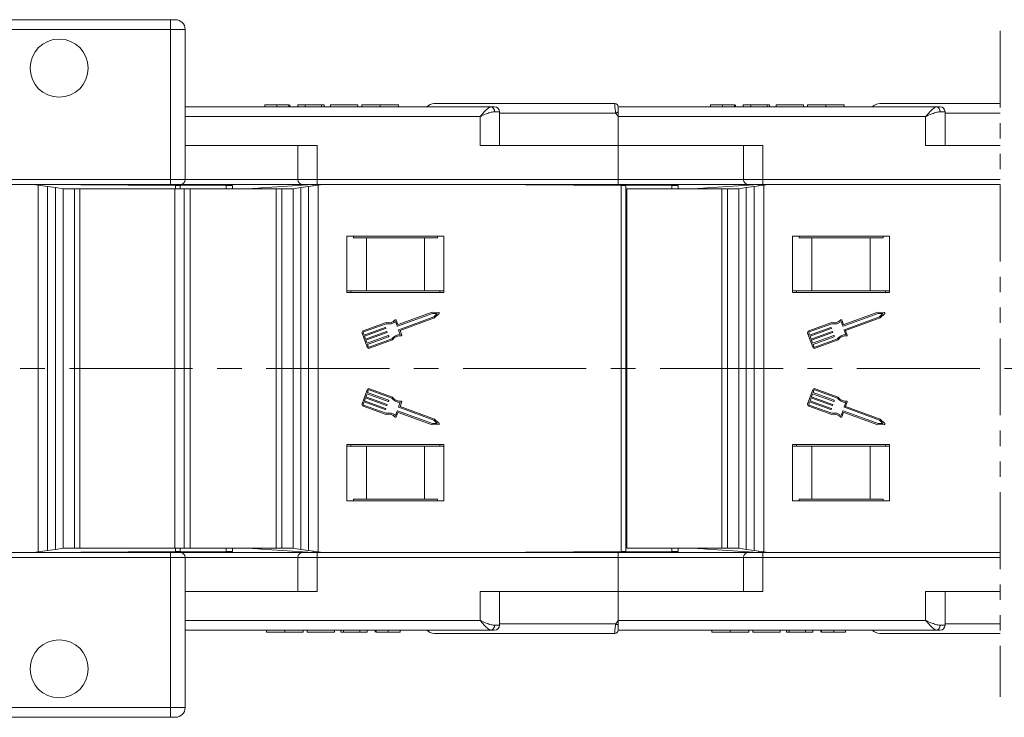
# Model space of a CAD drawing. Header units: millimetres. Extents: x 2517 to 3439, y -761 to -109.
# Tile 13 of 49: x 3014 to 3116, y -597 to -525. Entities that reach past the tile are written whole.
import ezdxf

# ---------------------------------------------------------------- set-up
doc = ezdxf.new("R2010")
doc.units = ezdxf.units.MM
doc.linetypes.add('CENTERX2', pattern=[20.32, 12.7, -2.54, 2.54, -2.54])
doc.linetypes.add('PHANTOM2', pattern=[31.75, 15.875, -3.175, 3.175, -3.175, 3.175, -3.175])

msp = doc.modelspace()

# ---------------------------------------------------------------- linework, layer by layer
at = {"color": 7, "linetype": 'Continuous', "lineweight": 15}
for p, q in [((2996.725, -524.771), (3029.774, -524.771)), ((3029.774, -524.771), (3029.774, -525.771)), ((3030.274, -524.771), (3029.774, -524.771)), ((3029.774, -525.771), (2996.725, -525.771)), ((3029.774, -541.271), (3029.774, -525.771)), ((3029.774, -525.771), (3031.274, -525.771)), ((3031.274, -525.771), (3031.274, -541.271)), ((3039.51, -533.571), (3039.51, -533.771)), ((3040.746, -533.571), (3040.746, -533.771)), ((3041.987, -533.571), (3041.987, -533.771)), ((3042.074, -533.571), (3042.074, -533.771)), ((3042.895, -533.571), (3042.895, -533.771)), ((3043.664, -533.571), (3042.895, -533.571)), ((3043.664, -533.571), (3043.664, -533.771)), ((3045.357, -533.571), (3043.664, -533.571)), ((3045.357, -533.571), (3045.357, -533.771)), ((3045.613, -533.571), (3045.357, -533.571)), ((3045.613, -533.571), (3045.613, -533.771)), ((3046.28, -533.571), (3046.28, -533.771)), ((3049.1, -533.571), (3046.28, -533.571)), ((3049.1, -533.571), (3049.1, -533.771)), ((3049.51, -533.571), (3049.51, -533.771)), ((3051.413, -533.571), (3051.413, -533.771)), ((3053.305, -533.571), (3053.305, -533.771)), ((3056.985, -533.421), (3075.635, -533.421)), ((3075.635, -533.421), (3075.635, -533.421)), ((3085.51, -533.571), (3085.51, -533.771)), ((3086.746, -533.571), (3086.746, -533.771)), ((3087.987, -533.571), (3087.987, -533.771)), ((3088.074, -533.571), (3088.074, -533.771)), ((3088.895, -533.571), (3088.895, -533.771)), ((3089.664, -533.571), (3088.895, -533.571)), ((3089.664, -533.571), (3089.664, -533.771)), ((3091.357, -533.571), (3089.664, -533.571)), ((3091.357, -533.571), (3091.357, -533.771)), ((3091.613, -533.571), (3091.357, -533.571)), ((3091.613, -533.571), (3091.613, -533.771)), ((3092.28, -533.571), (3092.28, -533.771)), ((3095.1, -533.571), (3092.28, -533.571)), ((3095.1, -533.571), (3095.1, -533.771)), ((3095.51, -533.571), (3095.51, -533.771)), ((3097.413, -533.571), (3097.413, -533.771)), ((3099.305, -533.571), (3099.305, -533.771)), ((3102.985, -533.421), (3115.424, -533.421)), ((3031.274, -533.771), (3062.835, -533.771)), ((3062.835, -533.771), (3063.217, -533.771)), ((3063.208, -534.271), (3063.717, -534.271)), ((3063.717, -537.771), (3063.717, -534.271)), ((3075.75, -534.421), (3063.717, -534.421)), ((3075.985, -533.771), (3075.985, -534.297)), ((3075.985, -533.771), (3108.835, -533.771)), ((3075.985, -534.297), (3075.985, -534.771)), ((3108.835, -533.771), (3109.217, -533.771)), ((3109.208, -534.271), (3109.717, -534.271)), ((3109.717, -537.771), (3109.717, -534.271)), ((3115.424, -534.421), (3109.717, -534.421)), ((3061.717, -534.771), (3031.274, -534.771)), ((3061.717, -537.771), (3061.717, -534.771)), ((3075.985, -534.771), (3075.985, -537.771)), ((3107.717, -534.771), (3075.985, -534.771)), ((3107.717, -537.771), (3107.717, -534.771)), ((3044.905, -537.771), (3031.274, -537.771)), ((3042.905, -537.771), (3042.905, -541.271)), ((3044.905, -537.771), (3044.905, -541.271)), ((3061.717, -537.771), (3075.985, -537.771)), ((3075.985, -537.771), (3075.985, -541.271)), ((3090.905, -537.771), (3075.985, -537.771)), ((3088.905, -537.771), (3088.905, -541.271)), ((3090.905, -537.771), (3090.905, -541.271)), ((3107.717, -537.771), (3115.424, -537.771)), ((2984.972, -541.271), (3029.774, -541.271)), ((3029.774, -541.771), (3029.774, -541.271)), ((3029.774, -541.271), (3031.274, -541.271)), ((3031.274, -541.271), (3042.905, -541.271)), ((3042.905, -541.271), (3044.905, -541.271)), ((3044.905, -541.271), (3075.985, -541.271)), ((3044.905, -541.271), (3044.905, -541.771)), ((3075.985, -541.271), (3075.985, -541.771)), ((3075.985, -541.271), (3088.905, -541.271)), ((3088.905, -541.271), (3090.905, -541.271)), ((3090.905, -541.271), (3115.423, -541.271)), ((3090.905, -541.271), (3090.905, -541.771)), ((3029.774, -541.771), (2984.972, -541.771)), ((3016.095, -541.841), (3015.623, -541.771)), ((3029.983, -541.841), (3015.628, -541.772)), ((3030.274, -541.868), (3015.629, -541.772)), ((3016.095, -560.771), (3016.095, -541.841)), ((3016.095, -541.841), (3017.08, -541.985)), ((3017.08, -541.985), (3017.08, -560.771)), ((3017.08, -541.985), (3017.902, -542.106)), ((3017.902, -560.771), (3017.902, -542.106)), ((3017.902, -542.106), (3018.689, -542.221)), ((3018.689, -560.771), (3018.689, -542.221)), ((3018.689, -542.221), (3019.857, -542.221)), ((3019.857, -560.771), (3019.857, -542.221)), ((3019.857, -542.221), (3020.418, -542.221)), ((3020.418, -560.771), (3020.418, -542.221)), ((3020.418, -542.221), (3030.219, -542.221)), ((3030.774, -541.771), (3029.774, -541.771)), ((3035.524, -541.868), (3029.983, -541.841)), ((3029.983, -541.866), (3029.983, -541.841)), ((3030.219, -542.221), (3031.187, -542.221)), ((3030.219, -560.771), (3030.219, -542.221)), ((3030.274, -541.868), (3030.774, -541.871)), ((3030.274, -542.221), (3030.274, -541.868)), ((3043.369, -541.771), (3030.774, -541.771)), ((3030.774, -541.871), (3030.774, -542.221)), ((3031.187, -560.771), (3031.187, -542.221)), ((3031.187, -542.221), (3031.785, -542.221)), ((3031.708, -542.221), (3040.69, -542.221)), ((3031.785, -560.771), (3031.785, -542.221)), ((3035.524, -541.868), (3036.182, -541.871)), ((3035.524, -542.221), (3035.524, -541.868)), ((3036.182, -541.871), (3036.182, -542.221)), ((3037.942, -542.221), (3038.218, -542.202)), ((3038.387, -542.191), (3038.218, -542.202)), ((3038.218, -542.202), (3038.218, -542.221)), ((3039.158, -542.138), (3038.387, -542.191)), ((3038.387, -542.221), (3038.387, -542.191)), ((3044.485, -541.771), (3039.158, -542.138)), ((3039.158, -542.138), (3039.158, -542.221)), ((3040.69, -542.221), (3040.69, -560.771)), ((3040.69, -542.221), (3041.25, -542.221)), ((3041.25, -542.221), (3041.25, -560.771)), ((3041.25, -542.221), (3042.418, -542.221)), ((3042.418, -542.221), (3043.206, -542.106)), ((3042.418, -542.221), (3042.418, -560.771)), ((3043.206, -542.106), (3044.028, -541.985)), ((3043.206, -542.106), (3043.206, -560.771)), ((3044.905, -541.771), (3043.405, -541.771)), ((3044.028, -541.985), (3045.013, -541.841)), ((3044.028, -560.771), (3044.028, -541.985)), ((3044.485, -541.918), (3044.485, -541.771)), ((3075.985, -541.771), (3044.905, -541.771)), ((3045.485, -541.771), (3045.013, -541.841)), ((3045.013, -541.841), (3045.013, -560.771)), ((3075.983, -541.841), (3061.485, -541.771)), ((3076.274, -541.868), (3061.485, -541.771)), ((3081.524, -541.868), (3075.983, -541.841)), ((3075.983, -541.866), (3075.983, -541.841)), ((3089.369, -541.771), (3075.985, -541.771)), ((3076.274, -560.771), (3076.274, -541.868)), ((3076.274, -541.868), (3076.774, -541.871)), ((3076.774, -541.871), (3076.774, -560.771)), ((3076.889, -542.221), (3076.889, -560.771)), ((3076.889, -542.221), (3086.69, -542.221)), ((3081.524, -541.868), (3082.182, -541.871)), ((3081.524, -542.221), (3081.524, -541.868)), ((3082.182, -541.871), (3082.182, -542.221)), ((3083.942, -542.221), (3084.218, -542.202)), ((3084.387, -542.191), (3084.218, -542.202)), ((3084.218, -542.202), (3084.218, -542.221)), ((3085.158, -542.138), (3084.387, -542.191)), ((3084.387, -542.221), (3084.387, -542.191)), ((3090.485, -541.771), (3085.158, -542.138)), ((3085.158, -542.138), (3085.158, -542.221)), ((3086.69, -542.221), (3086.69, -560.771)), ((3086.69, -542.221), (3087.25, -542.221)), ((3087.25, -542.221), (3087.25, -560.771)), ((3087.25, -542.221), (3088.418, -542.221)), ((3088.418, -542.221), (3089.206, -542.106)), ((3088.418, -542.221), (3088.418, -560.771)), ((3089.206, -542.106), (3090.028, -541.985)), ((3089.206, -542.106), (3089.206, -560.771)), ((3090.905, -541.771), (3089.405, -541.771)), ((3090.028, -541.985), (3091.013, -541.841)), ((3090.028, -560.771), (3090.028, -541.985)), ((3090.485, -541.918), (3090.485, -541.771)), ((3115.423, -541.771), (3090.905, -541.771)), ((3091.485, -541.771), (3091.013, -541.841)), ((3091.013, -541.841), (3091.013, -560.771)), ((3115.423, -541.81), (3107.485, -541.771)), ((3115.423, -541.823), (3107.485, -541.771)), ((3057.985, -547.121), (3047.985, -547.121)), ((3047.985, -547.121), (3047.985, -552.921)), ((3048.651, -547.271), (3048.651, -547.121)), ((3049.985, -547.271), (3048.651, -547.271)), ((3049.985, -552.771), (3049.985, -547.271)), ((3055.985, -547.271), (3049.985, -547.271)), ((3055.985, -552.771), (3055.985, -547.271)), ((3057.318, -547.271), (3055.985, -547.271)), ((3057.318, -547.121), (3057.318, -547.271)), ((3057.985, -552.921), (3057.985, -547.121)), ((3103.985, -547.121), (3093.985, -547.121)), ((3093.985, -547.121), (3093.985, -552.921)), ((3094.651, -547.271), (3094.651, -547.121)), ((3095.985, -547.271), (3094.651, -547.271)), ((3095.985, -552.771), (3095.985, -547.271)), ((3101.985, -547.271), (3095.985, -547.271)), ((3101.985, -552.771), (3101.985, -547.271)), ((3103.318, -547.271), (3101.985, -547.271)), ((3103.318, -547.121), (3103.318, -547.271)), ((3103.985, -552.921), (3103.985, -547.121)), ((3049.985, -552.771), (3047.985, -552.771)), ((3048.385, -552.771), (3048.385, -552.921)), ((3055.985, -552.771), (3049.985, -552.771)), ((3057.985, -552.771), (3055.985, -552.771)), ((3057.585, -552.771), (3057.585, -552.921)), ((3095.985, -552.771), (3093.985, -552.771)), ((3094.385, -552.771), (3094.385, -552.921)), ((3101.985, -552.771), (3095.985, -552.771)), ((3103.985, -552.771), (3101.985, -552.771)), ((3103.585, -552.771), (3103.585, -552.921)), ((3047.985, -552.921), (3057.985, -552.921)), ((3093.985, -552.921), (3103.985, -552.921)), ((3053.154, -556.385), (3052.985, -555.921)), ((3053.23, -556.221), (3053.072, -555.787)), ((3056.808, -555.084), (3053.195, -556.404)), ((3056.788, -554.955), (3053.271, -556.24)), ((3053.326, -556.764), (3056.939, -555.444)), ((3053.46, -556.851), (3057.007, -555.555)), ((3057.453, -554.99), (3056.788, -554.955)), ((3057.297, -555.109), (3056.808, -555.084)), ((3056.939, -555.444), (3057.297, -555.109)), ((3057.007, -555.555), (3057.494, -555.1)), ((3099.154, -556.385), (3098.985, -555.921)), ((3099.23, -556.221), (3099.072, -555.787)), ((3102.808, -555.084), (3099.195, -556.404)), ((3102.788, -554.955), (3099.271, -556.24)), ((3099.326, -556.764), (3102.939, -555.444)), ((3099.46, -556.851), (3103.007, -555.555)), ((3103.453, -554.99), (3102.788, -554.955)), ((3103.297, -555.109), (3102.808, -555.084)), ((3102.939, -555.444), (3103.297, -555.109)), ((3103.007, -555.555), (3103.494, -555.1)), ((3052.031, -556.014), (3049.653, -556.883)), ((3052.037, -556.147), (3049.697, -557.002)), ((3049.746, -557.324), (3051.92, -556.53)), ((3051.964, -556.65), (3049.79, -557.444)), ((3049.9, -557.744), (3052.073, -556.95)), ((3051.961, -556.549), (3051.983, -556.609)), ((3052.114, -556.969), (3052.136, -557.029)), ((3053.477, -557.268), (3053.307, -556.805)), ((3053.63, -557.315), (3053.46, -556.851)), ((3098.031, -556.014), (3095.653, -556.883)), ((3098.037, -556.147), (3095.697, -557.002)), ((3095.746, -557.324), (3097.92, -556.53)), ((3097.964, -556.65), (3095.79, -557.444)), ((3095.9, -557.744), (3098.073, -556.95)), ((3097.961, -556.549), (3097.983, -556.609)), ((3098.114, -556.969), (3098.136, -557.029)), ((3099.477, -557.268), (3099.307, -556.805)), ((3099.63, -557.315), (3099.46, -556.851)), ((3049.539, -557.128), (3050.064, -558.567)), ((3049.659, -557.084), (3049.746, -557.324)), ((3049.79, -557.444), (3049.9, -557.744)), ((3052.117, -557.07), (3049.943, -557.864)), ((3049.943, -557.864), (3050.053, -558.164)), ((3050.053, -558.164), (3052.226, -557.37)), ((3052.27, -557.489), (3050.097, -558.284)), ((3050.266, -558.562), (3052.607, -557.706)), ((3050.31, -558.681), (3052.688, -557.813)), ((3052.267, -557.389), (3052.289, -557.449)), ((3095.539, -557.128), (3096.064, -558.567)), ((3095.659, -557.084), (3095.746, -557.324)), ((3095.79, -557.444), (3095.9, -557.744)), ((3098.117, -557.07), (3095.943, -557.864)), ((3095.943, -557.864), (3096.053, -558.164)), ((3096.053, -558.164), (3098.226, -557.37)), ((3098.27, -557.489), (3096.097, -558.284)), ((3096.266, -558.562), (3098.607, -557.706)), ((3096.31, -558.681), (3098.688, -557.813)), ((3098.267, -557.389), (3098.289, -557.449)), ((3050.097, -558.284), (3050.184, -558.523)), ((3096.097, -558.284), (3096.184, -558.523)), ((3016.095, -579.702), (3016.095, -560.771)), ((3017.08, -560.771), (3017.08, -579.558)), ((3017.902, -579.437), (3017.902, -560.771)), ((3018.689, -579.321), (3018.689, -560.771)), ((3019.857, -579.321), (3019.857, -560.771)), ((3020.418, -579.321), (3020.418, -560.771)), ((3030.219, -579.321), (3030.219, -560.771)), ((3031.187, -579.321), (3031.187, -560.771)), ((3031.785, -579.321), (3031.785, -560.771)), ((3040.69, -560.771), (3040.69, -579.321)), ((3041.25, -560.771), (3041.25, -579.321)), ((3042.418, -560.771), (3042.418, -579.321)), ((3043.206, -560.771), (3043.206, -579.437)), ((3044.028, -579.558), (3044.028, -560.771)), ((3045.013, -560.771), (3045.013, -579.702)), ((3076.274, -579.675), (3076.274, -560.771)), ((3076.774, -560.771), (3076.774, -579.671)), ((3076.889, -560.771), (3076.889, -579.321)), ((3086.69, -560.771), (3086.69, -579.321)), ((3087.25, -560.771), (3087.25, -579.321)), ((3088.418, -560.771), (3088.418, -579.321)), ((3089.206, -560.771), (3089.206, -579.437)), ((3090.028, -579.558), (3090.028, -560.771)), ((3091.013, -560.771), (3091.013, -579.702)), ((3050.064, -562.976), (3049.539, -564.415)), ((3050.184, -563.019), (3050.097, -563.259)), ((3052.607, -563.837), (3050.266, -562.981)), ((3052.688, -563.73), (3050.31, -562.861)), ((3096.064, -562.976), (3095.539, -564.415)), ((3096.184, -563.019), (3096.097, -563.259)), ((3098.607, -563.837), (3096.266, -562.981)), ((3098.688, -563.73), (3096.31, -562.861)), ((3049.9, -563.799), (3049.79, -564.099)), ((3049.79, -564.099), (3051.964, -564.893)), ((3052.073, -564.593), (3049.9, -563.799)), ((3050.053, -563.379), (3049.943, -563.679)), ((3049.943, -563.679), (3052.117, -564.473)), ((3052.226, -564.173), (3050.053, -563.379)), ((3050.097, -563.259), (3052.27, -564.053)), ((3052.289, -564.094), (3052.267, -564.154)), ((3095.9, -563.799), (3095.79, -564.099)), ((3095.79, -564.099), (3097.964, -564.893)), ((3098.073, -564.593), (3095.9, -563.799)), ((3096.053, -563.379), (3095.943, -563.679)), ((3095.943, -563.679), (3098.117, -564.473)), ((3098.226, -564.173), (3096.053, -563.379)), ((3096.097, -563.259), (3098.27, -564.053)), ((3098.289, -564.094), (3098.267, -564.154)), ((3049.653, -564.66), (3052.031, -565.529)), ((3049.746, -564.219), (3049.659, -564.458)), ((3049.697, -564.54), (3052.037, -565.396)), ((3051.92, -565.013), (3049.746, -564.219)), ((3051.983, -564.934), (3051.961, -564.994)), ((3052.136, -564.514), (3052.114, -564.574)), ((3053.307, -564.738), (3053.477, -564.275)), ((3056.939, -566.099), (3053.326, -564.779)), ((3053.46, -564.692), (3053.63, -564.228)), ((3057.007, -565.988), (3053.46, -564.692)), ((3095.653, -564.66), (3098.031, -565.529)), ((3095.746, -564.219), (3095.659, -564.458)), ((3095.697, -564.54), (3098.037, -565.396)), ((3097.92, -565.013), (3095.746, -564.219)), ((3097.983, -564.934), (3097.961, -564.994)), ((3098.136, -564.514), (3098.114, -564.574)), ((3099.307, -564.738), (3099.477, -564.275)), ((3102.939, -566.099), (3099.326, -564.779)), ((3099.46, -564.692), (3099.63, -564.228)), ((3103.007, -565.988), (3099.46, -564.692)), ((3052.985, -565.621), (3053.154, -565.158)), ((3053.072, -565.756), (3053.23, -565.322)), ((3053.195, -565.139), (3056.808, -566.459)), ((3053.271, -565.303), (3056.788, -566.588)), ((3057.297, -566.434), (3056.939, -566.099)), ((3057.494, -566.443), (3057.007, -565.988)), ((3098.985, -565.621), (3099.154, -565.158)), ((3099.072, -565.756), (3099.23, -565.322)), ((3099.195, -565.139), (3102.808, -566.459)), ((3099.271, -565.303), (3102.788, -566.588)), ((3103.297, -566.434), (3102.939, -566.099)), ((3103.494, -566.443), (3103.007, -565.988)), ((3056.788, -566.588), (3057.453, -566.553)), ((3056.808, -566.459), (3057.297, -566.434)), ((3102.788, -566.588), (3103.453, -566.553)), ((3102.808, -566.459), (3103.297, -566.434)), ((3057.985, -568.621), (3047.985, -568.621)), ((3047.985, -568.621), (3047.985, -574.421)), ((3049.985, -568.771), (3047.985, -568.771)), ((3048.385, -568.621), (3048.385, -568.771)), ((3049.985, -568.771), (3049.985, -574.271)), ((3055.985, -568.771), (3049.985, -568.771)), ((3055.985, -568.771), (3055.985, -574.271)), ((3057.985, -568.771), (3055.985, -568.771)), ((3057.585, -568.621), (3057.585, -568.771)), ((3057.985, -574.421), (3057.985, -568.621)), ((3103.985, -568.621), (3093.985, -568.621)), ((3093.985, -568.621), (3093.985, -574.421)), ((3095.985, -568.771), (3093.985, -568.771)), ((3094.385, -568.621), (3094.385, -568.771)), ((3095.985, -568.771), (3095.985, -574.271)), ((3101.985, -568.771), (3095.985, -568.771)), ((3101.985, -568.771), (3101.985, -574.271)), ((3103.985, -568.771), (3101.985, -568.771)), ((3103.585, -568.621), (3103.585, -568.771)), ((3103.985, -574.421), (3103.985, -568.621)), ((3047.985, -574.421), (3057.985, -574.421)), ((3048.651, -574.271), (3048.651, -574.421)), ((3049.985, -574.271), (3048.651, -574.271)), ((3055.985, -574.271), (3049.985, -574.271)), ((3057.318, -574.271), (3055.985, -574.271)), ((3057.318, -574.421), (3057.318, -574.271)), ((3093.985, -574.421), (3103.985, -574.421)), ((3094.651, -574.271), (3094.651, -574.421)), ((3095.985, -574.271), (3094.651, -574.271)), ((3101.985, -574.271), (3095.985, -574.271)), ((3103.318, -574.271), (3101.985, -574.271)), ((3103.318, -574.421), (3103.318, -574.271)), ((3018.689, -579.321), (3017.902, -579.437)), ((3019.857, -579.321), (3018.689, -579.321)), ((3020.418, -579.321), (3019.857, -579.321)), ((3030.219, -579.321), (3020.418, -579.321)), ((3031.187, -579.321), (3030.219, -579.321)), ((3030.274, -579.675), (3030.274, -579.321)), ((3030.774, -579.321), (3030.774, -579.671)), ((3031.785, -579.321), (3031.187, -579.321)), ((3040.69, -579.321), (3031.785, -579.321)), ((3035.524, -579.675), (3035.524, -579.321)), ((3036.182, -579.321), (3036.182, -579.671)), ((3038.218, -579.34), (3037.942, -579.321)), ((3038.218, -579.321), (3038.218, -579.34)), ((3038.218, -579.34), (3038.387, -579.352)), ((3038.387, -579.352), (3038.387, -579.321)), ((3039.158, -579.321), (3039.158, -579.405)), ((3041.25, -579.321), (3040.69, -579.321)), ((3042.418, -579.321), (3041.25, -579.321)), ((3043.206, -579.437), (3042.418, -579.321)), ((3086.69, -579.321), (3076.889, -579.321)), ((3081.524, -579.675), (3081.524, -579.321)), ((3082.182, -579.321), (3082.182, -579.671)), ((3084.218, -579.34), (3083.942, -579.321)), ((3084.218, -579.321), (3084.218, -579.34)), ((3084.218, -579.34), (3084.387, -579.352)), ((3084.387, -579.352), (3084.387, -579.321)), ((3085.158, -579.321), (3085.158, -579.405)), ((3087.25, -579.321), (3086.69, -579.321)), ((3088.418, -579.321), (3087.25, -579.321)), ((3089.206, -579.437), (3088.418, -579.321)), ((2984.972, -579.771), (3029.774, -579.771)), ((3029.774, -580.271), (2984.972, -580.271)), ((3015.623, -579.771), (3016.095, -579.702)), ((3015.628, -579.771), (3029.983, -579.701)), ((3015.629, -579.77), (3030.274, -579.675)), ((3017.08, -579.558), (3016.095, -579.702)), ((3017.902, -579.437), (3017.08, -579.558)), ((3029.774, -580.271), (3029.774, -579.771)), ((3029.774, -579.771), (3030.774, -579.771)), ((3029.774, -595.771), (3029.774, -580.271)), ((3031.274, -580.271), (3029.774, -580.271)), ((3029.983, -579.701), (3035.524, -579.675)), ((3029.983, -579.701), (3029.983, -579.677)), ((3030.774, -579.671), (3030.274, -579.675)), ((3043.369, -579.771), (3030.774, -579.771)), ((3031.274, -580.271), (3031.274, -595.771)), ((3031.274, -580.271), (3042.905, -580.271)), ((3036.182, -579.671), (3035.524, -579.675)), ((3038.387, -579.352), (3039.158, -579.405)), ((3039.158, -579.405), (3044.485, -579.771)), ((3042.905, -580.271), (3042.905, -583.771)), ((3042.905, -580.271), (3044.905, -580.271)), ((3044.028, -579.558), (3043.206, -579.437)), ((3044.905, -579.771), (3043.405, -579.771)), ((3045.013, -579.702), (3044.028, -579.558)), ((3044.485, -579.771), (3044.485, -579.625)), ((3075.985, -579.771), (3044.905, -579.771)), ((3044.905, -580.271), (3044.905, -579.771)), ((3044.905, -580.271), (3075.985, -580.271)), ((3044.905, -583.771), (3044.905, -580.271)), ((3045.013, -579.702), (3045.485, -579.771)), ((3061.485, -579.771), (3076.274, -579.675)), ((3061.485, -579.771), (3075.983, -579.701)), ((3075.983, -579.701), (3081.524, -579.675)), ((3075.983, -579.701), (3075.983, -579.677)), ((3075.985, -580.271), (3075.985, -579.771)), ((3089.369, -579.771), (3075.985, -579.771)), ((3075.985, -583.771), (3075.985, -580.271)), ((3075.985, -580.271), (3088.905, -580.271)), ((3076.774, -579.671), (3076.274, -579.675)), ((3082.182, -579.671), (3081.524, -579.675)), ((3084.387, -579.352), (3085.158, -579.405)), ((3085.158, -579.405), (3090.485, -579.771)), ((3088.905, -580.271), (3088.905, -583.771)), ((3088.905, -580.271), (3090.905, -580.271)), ((3090.028, -579.558), (3089.206, -579.437)), ((3090.905, -579.771), (3089.405, -579.771)), ((3091.013, -579.702), (3090.028, -579.558)), ((3090.485, -579.771), (3090.485, -579.625)), ((3115.42, -579.771), (3090.905, -579.771)), ((3090.905, -580.271), (3090.905, -579.771)), ((3090.905, -580.271), (3115.42, -580.271)), ((3090.905, -583.771), (3090.905, -580.271)), ((3091.013, -579.702), (3091.485, -579.771)), ((3107.485, -579.771), (3115.42, -579.72)), ((3107.485, -579.771), (3115.42, -579.733)), ((3044.905, -583.771), (3031.274, -583.771)), ((3061.717, -583.771), (3061.717, -586.771)), ((3061.717, -583.771), (3075.985, -583.771)), ((3063.717, -587.271), (3063.717, -583.771)), ((3075.985, -586.771), (3075.985, -583.771)), ((3090.905, -583.771), (3075.985, -583.771)), ((3107.717, -583.771), (3107.717, -586.771)), ((3107.717, -583.771), (3115.42, -583.771)), ((3109.717, -587.271), (3109.717, -583.771)), ((3061.717, -586.771), (3031.274, -586.771)), ((3063.208, -587.271), (3063.717, -587.271)), ((3075.75, -587.121), (3063.717, -587.121)), ((3107.717, -586.771), (3075.985, -586.771)), ((3075.985, -587.246), (3075.985, -586.771)), ((3075.985, -587.771), (3075.985, -587.246)), ((3109.208, -587.271), (3109.717, -587.271)), ((3115.42, -587.121), (3109.717, -587.121)), ((3031.274, -587.771), (3062.835, -587.771)), ((3039.664, -587.971), (3039.664, -587.771)), ((3041.556, -587.971), (3041.556, -587.771)), ((3043.459, -587.971), (3043.459, -587.771)), ((3043.869, -587.971), (3043.869, -587.771)), ((3043.869, -587.971), (3046.69, -587.971)), ((3046.69, -587.971), (3046.69, -587.771)), ((3047.357, -587.971), (3047.357, -587.771)), ((3047.357, -587.971), (3047.613, -587.971)), ((3047.613, -587.971), (3047.613, -587.771)), ((3047.613, -587.971), (3049.305, -587.971)), ((3049.305, -587.971), (3049.305, -587.771)), ((3049.305, -587.971), (3050.074, -587.971)), ((3050.074, -587.971), (3050.074, -587.771)), ((3050.895, -587.971), (3050.895, -587.771)), ((3050.982, -587.971), (3050.982, -587.771)), ((3052.224, -587.971), (3052.224, -587.771)), ((3053.459, -587.971), (3053.459, -587.771)), ((3056.985, -588.121), (3075.635, -588.121)), ((3062.835, -587.771), (3063.217, -587.771)), ((3075.635, -588.121), (3075.635, -588.121)), ((3075.985, -587.771), (3108.835, -587.771)), ((3085.664, -587.971), (3085.664, -587.771)), ((3087.556, -587.971), (3087.556, -587.771)), ((3089.459, -587.971), (3089.459, -587.771)), ((3089.869, -587.971), (3089.869, -587.771)), ((3089.869, -587.971), (3092.69, -587.971)), ((3092.69, -587.971), (3092.69, -587.771)), ((3093.357, -587.971), (3093.357, -587.771)), ((3093.357, -587.971), (3093.613, -587.971)), ((3093.613, -587.971), (3093.613, -587.771)), ((3093.613, -587.971), (3095.305, -587.971)), ((3095.305, -587.971), (3095.305, -587.771)), ((3095.305, -587.971), (3096.074, -587.971)), ((3096.074, -587.971), (3096.074, -587.771)), ((3096.895, -587.971), (3096.895, -587.771)), ((3096.982, -587.971), (3096.982, -587.771)), ((3098.224, -587.971), (3098.224, -587.771)), ((3099.459, -587.971), (3099.459, -587.771)), ((3102.985, -588.121), (3115.42, -588.121)), ((3108.835, -587.771), (3109.217, -587.771)), ((2996.725, -595.771), (3029.774, -595.771)), ((3029.774, -595.771), (3031.274, -595.771)), ((3029.774, -595.771), (3029.774, -596.771)), ((3029.774, -596.771), (2996.725, -596.771)), ((3029.774, -596.771), (3030.274, -596.771))]:
    msp.add_line(p, q, dxfattribs=at)
at = {"color": 3, "linetype": 'PHANTOM2', "lineweight": 9, "ltscale": 0.5}
msp.add_line((3115.424, -525.909), (3115.42, -594.675), dxfattribs=at)
at = {"color": 1, "linetype": 'CENTERX2', "lineweight": 13}
msp.add_line((3357.158, -560.771), (2806.496, -560.771), dxfattribs=at)
at = {"color": 7, "linetype": 'Continuous', "lineweight": 15}
for centre in [(3018.274, -529.771), (3018.274, -591.771)]:
    msp.add_circle(centre, 3, dxfattribs=at)
for centre, radius, start, end in [((3030.274, -525.771), 1, 0, 90), ((3056.985, -534.421), 1, 90, 139.4584), ((3075.635, -533.771), 0.35, 0.00166, 90.00559), ((3075.635, -533.771), 0.35, 0, 90), ((3102.985, -534.421), 1, 90, 139.4584), ((3062.76, -534.216), 0.451, 352.91865, 80.4798), ((3063.217, -534.271), 0.5, 0, 90), ((3097.09, -574.318), 45.245, 117.80537, 118.14247), ((3108.76, -534.216), 0.451, 352.91865, 80.4798), ((3109.217, -534.271), 0.5, 0, 90), ((3030.774, -541.271), 0.5, 270, 360), ((3043.405, -541.271), 0.5, 180, 270), ((3089.405, -541.271), 0.5, 180, 270), ((3052.288, -555.101), 0.949, 254.2528, 315.58546), ((3052.288, -555.101), 1.076, 256.51116, 310.30711), ((3053.012, -555.809), 0.0638, 20.07046, 135.58546), ((3057.45, -555.053), 0.0638, 313.09192, 87.049), ((3098.288, -555.101), 0.949, 254.2528, 315.58546), ((3098.288, -555.101), 1.076, 256.51116, 310.30711), ((3099.012, -555.809), 0.0638, 20.07046, 135.58546), ((3103.45, -555.053), 0.0638, 313.09192, 87.049), ((3049.719, -557.062), 0.192, 110.07046, 200.07046), ((3051.931, -556.56), 0.0319, 20.07046, 110.07046), ((3051.953, -556.62), 0.0319, 290.07046, 20.07046), ((3052.084, -556.98), 0.0319, 20.07046, 110.07046), ((3053.184, -556.374), 0.0319, 200.07046, 290.07046), ((3053.26, -556.21), 0.0319, 200.07046, 290.07046), ((3053.337, -556.794), 0.0319, 110.07046, 200.07046), ((3095.719, -557.062), 0.192, 110.07046, 200.07046), ((3097.931, -556.56), 0.0319, 20.07046, 110.07046), ((3097.953, -556.62), 0.0319, 290.07046, 20.07046), ((3098.084, -556.98), 0.0319, 20.07046, 110.07046), ((3099.184, -556.374), 0.0319, 200.07046, 290.07046), ((3099.26, -556.21), 0.0319, 200.07046, 290.07046), ((3099.337, -556.794), 0.0319, 110.07046, 200.07046), ((3049.719, -557.062), 0.0638, 110.07046, 200.07046), ((3052.106, -557.04), 0.0319, 290.07046, 20.07046), ((3052.237, -557.4), 0.0319, 20.07046, 110.07046), ((3052.259, -557.459), 0.0319, 290.07046, 20.07046), ((3053.474, -558.345), 1.076, 89.8338, 143.62975), ((3053.474, -558.345), 0.949, 84.55545, 145.88812), ((3053.57, -557.337), 0.0638, 264.55545, 20.07046), ((3095.719, -557.062), 0.0638, 110.07046, 200.07046), ((3098.106, -557.04), 0.0319, 290.07046, 20.07046), ((3098.237, -557.4), 0.0319, 20.07046, 110.07046), ((3098.259, -557.459), 0.0319, 290.07046, 20.07046), ((3099.474, -558.345), 1.076, 89.8338, 143.62975), ((3099.474, -558.345), 0.949, 84.55545, 145.88812), ((3099.57, -557.337), 0.0638, 264.55545, 20.07046), ((3050.244, -558.502), 0.192, 200.07046, 290.07046), ((3050.244, -558.502), 0.0638, 200.07046, 290.07046), ((3096.244, -558.502), 0.192, 200.07046, 290.07046), ((3096.244, -558.502), 0.0638, 200.07046, 290.07046), ((3050.244, -563.041), 0.192, 69.92954, 159.92954), ((3050.244, -563.041), 0.0638, 69.92954, 159.92954), ((3096.244, -563.041), 0.192, 69.92954, 159.92954), ((3096.244, -563.041), 0.0638, 69.92954, 159.92954), ((3052.259, -564.083), 0.0319, 339.92954, 69.92954), ((3053.474, -563.198), 1.076, 216.37025, 270.1662), ((3053.474, -563.198), 0.949, 214.11188, 275.44455), ((3098.259, -564.083), 0.0319, 339.92954, 69.92954), ((3099.474, -563.198), 1.076, 216.37025, 270.1662), ((3099.474, -563.198), 0.949, 214.11188, 275.44455), ((3049.719, -564.48), 0.192, 159.92954, 249.92954), ((3049.719, -564.48), 0.0638, 159.92954, 249.92954), ((3051.931, -564.983), 0.0319, 249.92954, 339.92954), ((3051.953, -564.923), 0.0319, 339.92954, 69.92954), ((3052.084, -564.563), 0.0319, 249.92954, 339.92954), ((3052.106, -564.503), 0.0319, 339.92954, 69.92954), ((3052.237, -564.143), 0.0319, 249.92954, 339.92954), ((3053.337, -564.749), 0.0319, 159.92954, 249.92954), ((3053.57, -564.206), 0.0638, 339.92954, 95.44455), ((3095.719, -564.48), 0.192, 159.92954, 249.92954), ((3095.719, -564.48), 0.0638, 159.92954, 249.92954), ((3097.931, -564.983), 0.0319, 249.92954, 339.92954), ((3097.953, -564.923), 0.0319, 339.92954, 69.92954), ((3098.084, -564.563), 0.0319, 249.92954, 339.92954), ((3098.106, -564.503), 0.0319, 339.92954, 69.92954), ((3098.237, -564.143), 0.0319, 249.92954, 339.92954), ((3099.337, -564.749), 0.0319, 159.92954, 249.92954), ((3099.57, -564.206), 0.0638, 339.92954, 95.44455), ((3052.288, -566.442), 0.949, 44.41454, 105.7472), ((3052.288, -566.442), 1.076, 49.69289, 103.48884), ((3053.012, -565.734), 0.0638, 224.41454, 339.92954), ((3053.184, -565.169), 0.0319, 69.92954, 159.92954), ((3053.26, -565.333), 0.0319, 69.92954, 159.92954), ((3098.288, -566.442), 0.949, 44.41454, 105.7472), ((3098.288, -566.442), 1.076, 49.69289, 103.48884), ((3099.012, -565.734), 0.0638, 224.41454, 339.92954), ((3099.184, -565.169), 0.0319, 69.92954, 159.92954), ((3099.26, -565.333), 0.0319, 69.92954, 159.92954), ((3057.45, -566.49), 0.0638, 272.951, 46.90808), ((3103.45, -566.49), 0.0638, 272.951, 46.90808), ((3030.774, -580.271), 0.5, 360, 90), ((3043.405, -580.271), 0.5, 90, 180), ((3089.405, -580.271), 0.5, 90, 180), ((3062.76, -587.327), 0.451, 279.5202, 7.08135), ((3063.217, -587.271), 0.5, 270, 0), ((3097.09, -547.225), 45.245, 241.85753, 242.19463), ((3108.76, -587.327), 0.451, 279.5202, 7.08135), ((3109.217, -587.271), 0.5, 270, 0), ((3056.985, -587.121), 1, 220.5416, 270), ((3075.635, -587.771), 0.35, 269.99441, 359.99834), ((3075.635, -587.771), 0.35, 270, 0), ((3102.985, -587.121), 1, 220.5416, 270), ((3030.274, -595.771), 1, 270, 0)]:
    msp.add_arc(centre, radius, start, end, dxfattribs=at)
for points, knots in [([(3040.746, -533.571), (3040.551, -533.571), (3040.162, -533.571), (3039.717, -533.571), (3039.534, -533.571), (3039.518, -533.571), (3039.51, -533.571)], [0, 0, 0, 0, 0.2802457, 0.5584161, 0.7788266, 1, 1, 1, 1]), ([(3041.987, -533.571), (3041.924, -533.571), (3041.799, -533.571), (3041.358, -533.571), (3040.978, -533.571), (3040.746, -533.571)], [0, 0, 0, 0, 0.2801216, 0.5603549, 1, 1, 1, 1]), ([(3051.413, -533.571), (3051.118, -533.571), (3050.527, -533.571), (3049.864, -533.571), (3049.549, -533.571), (3049.523, -533.571), (3049.51, -533.571)], [0, 0, 0, 0, 0.2799425, 0.558704, 0.7790449, 1, 1, 1, 1]), ([(3053.305, -533.571), (3053.286, -533.571), (3053.246, -533.571), (3052.78, -533.571), (3052.109, -533.571), (3051.646, -533.571), (3051.413, -533.571)], [0, 0, 0, 0, 0.280551, 0.5594882, 0.779434, 1, 1, 1, 1]), ([(3075.75, -534.421), (3075.738, -534.385), (3075.702, -534.272), (3075.665, -534.062), (3075.64, -533.808), (3075.632, -533.586), (3075.633, -533.446), (3075.634, -533.429), (3075.635, -533.421)], [0, 0, 0, 0, 0.0736104, 0.2252813, 0.4127189, 0.6160541, 0.826783, 1, 1, 1, 1]), ([(3086.746, -533.571), (3086.551, -533.571), (3086.162, -533.571), (3085.717, -533.571), (3085.534, -533.571), (3085.518, -533.571), (3085.51, -533.571)], [0, 0, 0, 0, 0.2802457, 0.5584161, 0.7788266, 1, 1, 1, 1]), ([(3087.987, -533.571), (3087.924, -533.571), (3087.799, -533.571), (3087.358, -533.571), (3086.978, -533.571), (3086.746, -533.571)], [0, 0, 0, 0, 0.2801216, 0.5603549, 1, 1, 1, 1]), ([(3097.413, -533.571), (3097.118, -533.571), (3096.527, -533.571), (3095.864, -533.571), (3095.549, -533.571), (3095.523, -533.571), (3095.51, -533.571)], [0, 0, 0, 0, 0.2799425, 0.558704, 0.7790449, 1, 1, 1, 1]), ([(3099.305, -533.571), (3099.286, -533.571), (3099.246, -533.571), (3098.78, -533.571), (3098.109, -533.571), (3097.646, -533.571), (3097.413, -533.571)], [0, 0, 0, 0, 0.280551, 0.5594882, 0.779434, 1, 1, 1, 1]), ([(3062.835, -533.771), (3062.807, -533.775), (3062.751, -533.781), (3062.645, -533.833), (3062.517, -533.924), (3062.4, -534.028), (3062.243, -534.181), (3062.089, -534.347), (3061.923, -534.535), (3061.844, -534.625), (3061.798, -534.677), (3061.772, -534.708), (3061.749, -534.734), (3061.735, -534.751), (3061.727, -534.76), (3061.721, -534.767), (3061.719, -534.769), (3061.717, -534.771)], [0, 0, 0, 0, 0.10102949, 0.20494614, 0.33716829, 0.47429709, 0.5161999, 0.74365074, 0.85308987, 0.91424801, 0.93216977, 0.96013693, 0.97654495, 0.98619361, 0.99469798, 0.99593178, 1, 1, 1, 1]), ([(3061.717, -534.771), (3061.72, -534.77), (3061.731, -534.765), (3061.769, -534.749), (3061.814, -534.729), (3062.072, -534.618), (3062.468, -534.452), (3062.922, -534.297), (3063.129, -534.278), (3063.208, -534.271)], [0, 0, 0, 0, 0.0050875, 0.0203691, 0.0708073, 0.0890863, 0.5003107, 0.809226, 1, 1, 1, 1]), ([(3075.985, -534.771), (3075.984, -534.77), (3075.915, -534.677), (3075.83, -534.564), (3075.762, -534.443), (3075.75, -534.421)], [0, 0, 0, 0, 0.0120871, 0.8246302, 1, 1, 1, 1]), ([(3108.835, -533.771), (3108.807, -533.775), (3108.751, -533.781), (3108.645, -533.833), (3108.517, -533.924), (3108.4, -534.028), (3108.243, -534.181), (3108.089, -534.347), (3107.923, -534.535), (3107.844, -534.625), (3107.798, -534.677), (3107.772, -534.708), (3107.749, -534.734), (3107.735, -534.751), (3107.727, -534.76), (3107.721, -534.767), (3107.719, -534.769), (3107.717, -534.771)], [0, 0, 0, 0, 0.10102949, 0.20494614, 0.33716829, 0.47429709, 0.5161999, 0.74365074, 0.85308987, 0.91424801, 0.93216977, 0.96013693, 0.97654495, 0.98619361, 0.99469798, 0.99593178, 1, 1, 1, 1]), ([(3107.717, -534.771), (3107.72, -534.77), (3107.731, -534.765), (3107.769, -534.749), (3107.814, -534.729), (3108.072, -534.618), (3108.468, -534.452), (3108.922, -534.297), (3109.129, -534.278), (3109.208, -534.271)], [0, 0, 0, 0, 0.0050875, 0.0203691, 0.0708073, 0.0890863, 0.5003107, 0.809226, 1, 1, 1, 1]), ([(3061.717, -586.771), (3061.72, -586.773), (3061.731, -586.777), (3061.769, -586.794), (3061.814, -586.813), (3062.072, -586.925), (3062.468, -587.091), (3062.922, -587.246), (3063.129, -587.264), (3063.208, -587.271)], [0, 0, 0, 0, 0.0050875, 0.0203691, 0.0708073, 0.0890863, 0.5003107, 0.809226, 1, 1, 1, 1]), ([(3062.835, -587.771), (3062.807, -587.768), (3062.751, -587.762), (3062.645, -587.71), (3062.517, -587.619), (3062.4, -587.515), (3062.243, -587.362), (3062.089, -587.196), (3061.923, -587.008), (3061.844, -586.917), (3061.798, -586.866), (3061.772, -586.835), (3061.749, -586.809), (3061.735, -586.792), (3061.727, -586.783), (3061.721, -586.776), (3061.719, -586.773), (3061.717, -586.771)], [0, 0, 0, 0, 0.1010295, 0.2049461, 0.3371683, 0.4742971, 0.5161999, 0.7436507, 0.8530899, 0.914248, 0.9321698, 0.9601369, 0.976545, 0.9861936, 0.994698, 0.9959318, 1, 1, 1, 1]), ([(3075.75, -587.121), (3075.738, -587.158), (3075.702, -587.271), (3075.665, -587.481), (3075.64, -587.734), (3075.632, -587.956), (3075.633, -588.096), (3075.634, -588.114), (3075.635, -588.121)], [0, 0, 0, 0, 0.0736104, 0.2252813, 0.4127189, 0.6160541, 0.826783, 1, 1, 1, 1]), ([(3075.985, -586.771), (3075.984, -586.773), (3075.915, -586.866), (3075.83, -586.979), (3075.762, -587.1), (3075.75, -587.121)], [0, 0, 0, 0, 0.0120871, 0.8246302, 1, 1, 1, 1]), ([(3107.717, -586.771), (3107.72, -586.773), (3107.731, -586.777), (3107.769, -586.794), (3107.814, -586.813), (3108.072, -586.925), (3108.468, -587.091), (3108.922, -587.246), (3109.129, -587.264), (3109.208, -587.271)], [0, 0, 0, 0, 0.00508751, 0.02036912, 0.07080725, 0.08908627, 0.50031067, 0.809226, 1, 1, 1, 1]), ([(3108.835, -587.771), (3108.807, -587.768), (3108.751, -587.762), (3108.645, -587.71), (3108.517, -587.619), (3108.4, -587.515), (3108.243, -587.362), (3108.089, -587.196), (3107.923, -587.008), (3107.844, -586.917), (3107.798, -586.866), (3107.772, -586.835), (3107.749, -586.809), (3107.735, -586.792), (3107.727, -586.783), (3107.721, -586.776), (3107.719, -586.773), (3107.717, -586.771)], [0, 0, 0, 0, 0.1010295, 0.2049461, 0.3371683, 0.4742971, 0.5161999, 0.7436507, 0.8530899, 0.914248, 0.9321698, 0.9601369, 0.976545, 0.9861936, 0.994698, 0.9959318, 1, 1, 1, 1]), ([(3039.664, -587.971), (3039.684, -587.971), (3039.723, -587.971), (3040.189, -587.971), (3040.86, -587.971), (3041.324, -587.971), (3041.556, -587.971)], [0, 0, 0, 0, 0.280551, 0.5594882, 0.779434, 1, 1, 1, 1]), ([(3041.556, -587.971), (3041.852, -587.971), (3042.442, -587.971), (3043.105, -587.971), (3043.421, -587.971), (3043.446, -587.971), (3043.459, -587.971)], [0, 0, 0, 0, 0.27994249, 0.55870402, 0.77904493, 1, 1, 1, 1]), ([(3050.982, -587.971), (3051.045, -587.971), (3051.171, -587.971), (3051.612, -587.971), (3051.992, -587.971), (3052.224, -587.971)], [0, 0, 0, 0, 0.2801216, 0.5603549, 1, 1, 1, 1]), ([(3052.224, -587.971), (3052.419, -587.971), (3052.807, -587.971), (3053.252, -587.971), (3053.436, -587.971), (3053.451, -587.971), (3053.459, -587.971)], [0, 0, 0, 0, 0.2802457, 0.5584161, 0.7788266, 1, 1, 1, 1]), ([(3085.664, -587.971), (3085.684, -587.971), (3085.723, -587.971), (3086.189, -587.971), (3086.86, -587.971), (3087.324, -587.971), (3087.556, -587.971)], [0, 0, 0, 0, 0.280551, 0.5594882, 0.779434, 1, 1, 1, 1]), ([(3087.556, -587.971), (3087.852, -587.971), (3088.442, -587.971), (3089.105, -587.971), (3089.421, -587.971), (3089.446, -587.971), (3089.459, -587.971)], [0, 0, 0, 0, 0.27994249, 0.55870402, 0.77904493, 1, 1, 1, 1]), ([(3096.982, -587.971), (3097.045, -587.971), (3097.171, -587.971), (3097.612, -587.971), (3097.992, -587.971), (3098.224, -587.971)], [0, 0, 0, 0, 0.2801216, 0.5603549, 1, 1, 1, 1]), ([(3098.224, -587.971), (3098.419, -587.971), (3098.807, -587.971), (3099.252, -587.971), (3099.436, -587.971), (3099.451, -587.971), (3099.459, -587.971)], [0, 0, 0, 0, 0.2802457, 0.5584161, 0.7788266, 1, 1, 1, 1])]:
    msp.add_open_spline(points, degree=3, knots=knots, dxfattribs=at)

doc.saveas('drawing.dxf')
